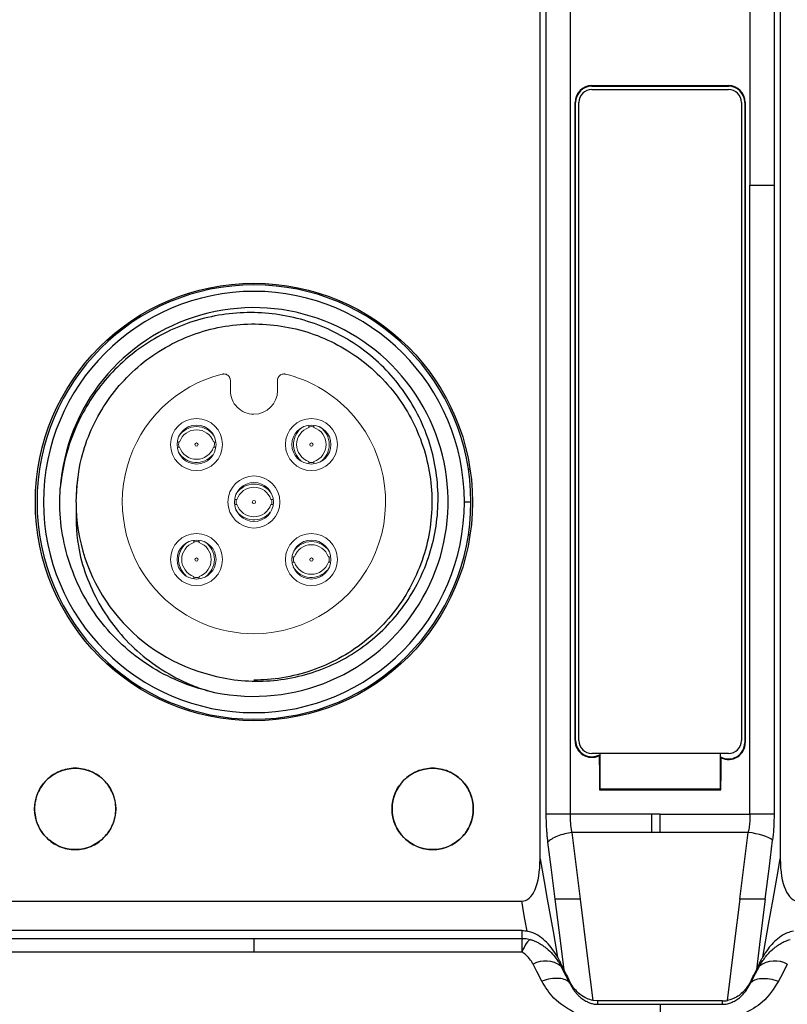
# Model space of a CAD drawing. Header units: millimetres. Extents: x 0 to 1380, y 0 to 297.
# Tile 33 of 60: x 631 to 654, y 131 to 162. Entities that reach past the tile are written whole.
import ezdxf

# ---------------------------------------------------------------- set-up
doc = ezdxf.new("R2010")
doc.units = ezdxf.units.MM
doc.header["$PDSIZE"] = -1
doc.layers.add('1', color=7, linetype='Continuous', true_color=0xffffff)
doc.dimstyles.new('ISO-25', dxfattribs={"dimtxt": 2.5, "dimasz": 2.5, "dimexe": 1.25, "dimexo": 0.625, "dimtad": 1, "dimtxsty": 'Standard', "dimcen": 2.5, "dimadec": 0, "dimazin": 0, "dimtfac": 1, "dimtmove": 0, "dimatfit": 3, "dimfxl": 1, "dimarcsym": 0})

# ---------------------------------------------------------------- blocks, each defined once
blk = doc.blocks.new('*D17')
at = {"color": 0, "lineweight": -2}
for p, q in [((772.599, 161.606), (772.599, 115.894)), ((614.799, 160.765), (614.799, 115.894)), ((768.519, 117.894), (618.879, 117.894))]:
    blk.add_line(p, q, dxfattribs=at)
at = {"color": 0}
for points in [[(618.879, 118.574), (618.879, 117.214), (614.799, 117.894)], [(768.519, 117.214), (768.519, 118.574), (772.599, 117.894)]]:
    blk.add_solid(points, dxfattribs=at)
at = {"layer": 'Defpoints', "color": 0}
for p in [(772.599, 161.606), (614.799, 160.765), (614.799, 117.894)]:
    blk.add_point(p, dxfattribs=at)
at = {"color": 0, "insert": (693.699, 121.46), "char_height": 3.5, "attachment_point": 5}
blk.add_mtext('157,8%%p2', dxfattribs=at)

msp = doc.modelspace()

# ---------------------------------------------------------------- linework, layer by layer
at = {"color": 7, "linetype": 'Continuous', "lineweight": 25}
for p, q in [((646.86, 156.325), (646.86, 168.958)), ((654.251, 168.958), (654.251, 156.325)), ((647.051, 156.588), (647.051, 162.642)), ((647.792, 156.588), (647.792, 162.642)), ((653.319, 162.642), (653.319, 156.588)), ((654.061, 162.642), (654.061, 156.588)), ((648.455, 159.65), (652.656, 159.65)), ((648.455, 159.65), (648.455, 159.633)), ((648.455, 159.633), (652.656, 159.633)), ((648.455, 159.533), (652.656, 159.533)), ((652.656, 159.633), (652.656, 159.65)), ((647.938, 139.518), (647.938, 159.133)), ((647.955, 159.133), (647.938, 159.133)), ((647.955, 139.518), (647.955, 159.133)), ((648.055, 139.518), (648.055, 159.133)), ((653.056, 159.133), (653.056, 139.518)), ((653.156, 159.133), (653.156, 139.451)), ((653.174, 159.133), (653.156, 159.133)), ((653.174, 159.133), (653.174, 139.451)), ((647.051, 137.252), (647.051, 156.588)), ((647.792, 137.739), (647.792, 156.588)), ((653.319, 137.739), (653.319, 156.588)), ((654.061, 156.588), (654.061, 137.252)), ((646.86, 135.881), (646.86, 156.325)), ((654.251, 156.325), (654.251, 135.881)), ((644.707, 147.85), (644.656, 147.85)), ((644.731, 146.85), (644.531, 146.85)), ((644.656, 145.85), (644.707, 145.85)), ((647.938, 139.518), (647.955, 139.518)), ((653.156, 139.451), (653.174, 139.451)), ((652.656, 139.118), (648.455, 139.118)), ((648.697, 139.118), (648.697, 139.081)), ((648.705, 138.018), (648.705, 139.118)), ((652.406, 139.118), (652.406, 138.018)), ((652.414, 139.014), (652.415, 139.118)), ((647.792, 137.252), (647.792, 137.739)), ((648.705, 138.018), (648.688, 138.001)), ((648.688, 138.001), (652.423, 138.001)), ((652.406, 138.018), (648.705, 138.018)), ((652.406, 138.018), (652.423, 138.001)), ((650.285, 137.252), (647.792, 137.252)), ((650.556, 137.25), (650.285, 137.25)), ((650.556, 137.25), (653.315, 137.25)), ((647.84, 136.715), (650.285, 136.693)), ((648.1, 134.642), (647.844, 136.692)), ((650.556, 136.691), (647.844, 136.691)), ((653.261, 136.691), (650.556, 136.691)), ((629.817, 134.58), (638.056, 134.58)), ((638.056, 134.58), (646.294, 134.58)), ((638.056, 133.675), (629.805, 133.675)), ((646.306, 133.675), (638.056, 133.675)), ((646.306, 133.435), (646.306, 133.675)), ((629.805, 133.435), (638.056, 133.435)), ((638.056, 133.435), (646.306, 133.435)), ((638.056, 133.011), (629.817, 133.011)), ((646.295, 133.011), (638.056, 133.011)), ((647.504, 132.582), (647.504, 132.662)), ((653.607, 132.582), (653.607, 132.662)), ((647.778, 132.086), (647.778, 132.103)), ((647.778, 132.057), (647.778, 132.086)), ((653.333, 132.086), (653.333, 132.103)), ((653.333, 132.057), (653.333, 132.086)), ((648.635, 131.511), (648.485, 131.525)), ((650.556, 131.511), (648.635, 131.511)), ((648.635, 131.408), (648.635, 131.511)), ((648.635, 131.408), (650.556, 131.408)), ((652.476, 131.511), (650.556, 131.511)), ((650.556, 131.408), (652.476, 131.408)), ((650.556, 131.408), (650.556, 131.049)), ((652.476, 131.408), (652.476, 131.511))]:
    msp.add_line(p, q, dxfattribs=at)
at = {"color": 7, "linetype": 'Continuous', "lineweight": 25, "flags": 128}
for points in [[(648.68, 139.052), (648.684, 138.463), (648.688, 138.001)], [(652.423, 138.001), (652.428, 138.552), (652.431, 138.985)], [(653.314, 137.252), (653.317, 137.525), (653.319, 137.739)], [(653.315, 137.25), (653.314, 137.251), (653.314, 137.252)], [(653.006, 134.642), (653.149, 135.789), (653.261, 136.691)], [(647.322, 134.642), (647.199, 135.624), (647.103, 136.396)], [(653.79, 134.642), (653.916, 135.656), (654.016, 136.453)], [(646.86, 135.881), (646.984, 135.187), (647.082, 134.642)], [(654.03, 134.642), (654.154, 135.336), (654.251, 135.881)], [(646.341, 134.319), (646.315, 134.465), (646.294, 134.58)], [(647.082, 134.642), (647.26, 133.645), (647.4, 132.862)], [(647.597, 132.467), (647.445, 133.685), (647.326, 134.642)], [(648.096, 134.642), (648.314, 132.897), (648.485, 131.525)], [(652.627, 131.525), (652.844, 133.271), (653.015, 134.642)], [(653.786, 134.642), (653.634, 133.424), (653.515, 132.467)], [(653.712, 132.862), (653.89, 133.859), (654.03, 134.642)], [(646.458, 133.66), (646.392, 134.029), (646.341, 134.319)], [(646.917, 132.118), (646.764, 132.412), (646.644, 132.643)], [(647.597, 132.467), (647.545, 132.576), (647.504, 132.662)], [(647.504, 132.582), (647.658, 132.288), (647.778, 132.057)], [(653.333, 132.057), (653.487, 132.351), (653.607, 132.582)], [(654.468, 132.643), (654.315, 132.348), (654.194, 132.117)]]:
    msp.add_lwpolyline(points, dxfattribs=at)
at = {"color": 7, "linetype": 'Continuous', "lineweight": 25}
for centre, radius in [((638.056, 146.85), 6.725), ((632.556, 137.415), 1.25), ((643.556, 137.415), 1.25)]:
    msp.add_circle(centre, radius, dxfattribs=at)
for centre, radius, start, end in [((648.455, 159.133), 0.517, 90, 180), ((648.455, 159.133), 0.5, 90, 180), ((648.455, 159.133), 0.4, 90, 180), ((652.656, 159.133), 0.517, 0, 90), ((652.656, 159.133), 0.5, 0, 90), ((652.656, 159.133), 0.4, 0, 90), ((638.056, 146.85), 6.675, 0, 180), ((638.056, 146.85), 6.475, 0, 180), ((638.056, 146.85), 5.975, 256.077, 175.923), ((638.056, 146.85), 6.675, 180, 0), ((638.056, 146.85), 6.475, 180, 0), ((638.056, 146.85), 5.475, 180, 252), ((648.455, 139.518), 0.517, 180, 295.693), ((648.455, 139.518), 0.5, 180, 298.8909), ((648.455, 139.518), 0.4, 180, 270), ((652.656, 139.451), 0.5, 241.0398, 0), ((652.656, 139.451), 0.517, 244.2419, 0), ((652.656, 139.518), 0.4, 270, 0), ((647.027, 131.941), 0.799, 53.3324, 118.6447), ((654.085, 131.941), 0.799, 61.3539, 126.669)]:
    msp.add_arc(centre, radius, start, end, dxfattribs=at)
for centre, major_axis, ratio, start_param, end_param in [((645.997, 136.565), (0.354, -1.981), 0.397618, 6.212204, 7.431361), ((655.115, 136.565), (-0.354, -1.981), 0.397618, 5.135008, 6.354167), ((648.544, 130.813), (-1.039, 1.884), 0.031286, 0.48255, 0.799575), ((652.567, 130.813), (1.039, 1.884), 0.031286, 5.48361, 5.800636)]:
    msp.add_ellipse(centre, major_axis=major_axis, ratio=ratio, start_param=start_param, end_param=end_param, dxfattribs=at)
for points, knots in [([(653.319, 156.588), (653.477, 156.588), (653.635, 156.588), (653.897, 156.588), (654.001, 156.588), (654.061, 156.588)], [0, 0, 0, 0, 0.5, 0.5, 1, 1, 1, 1]), ([(636.365, 141.643), (636.647, 141.545), (636.934, 141.472), (637.518, 141.371), (637.817, 141.345), (638.408, 141.34), (638.701, 141.361), (639.284, 141.451), (639.576, 141.52), (640.139, 141.702), (640.411, 141.814), (640.936, 142.083), (641.19, 142.24), (641.669, 142.59), (641.892, 142.782), (642.306, 143.201), (642.498, 143.428), (643.017, 144.153), (643.281, 144.681), (643.64, 145.818), (643.727, 146.399), (643.719, 147.292), (643.694, 147.588), (643.598, 148.169), (643.527, 148.455), (643.341, 149.018), (643.225, 149.293), (642.955, 149.817), (642.8, 150.067), (642.452, 150.546), (642.257, 150.774), (641.84, 151.191), (641.617, 151.382), (641.141, 151.731), (640.886, 151.889), (640.361, 152.161), (640.09, 152.276), (639.532, 152.464), (639.242, 152.538), (638.658, 152.639), (638.364, 152.667), (637.776, 152.678), (637.481, 152.662), (636.89, 152.584), (636.601, 152.522), (636.037, 152.358), (635.761, 152.254), (635.223, 152.003), (634.962, 151.857), (634.472, 151.532), (634.24, 151.351), (633.801, 150.954), (633.595, 150.737), (633.222, 150.279), (633.054, 150.038), (632.754, 149.531), (632.621, 149.262), (632.287, 148.44), (632.149, 147.868), (632.097, 147.274)], [0, 0, 0, 0, 0.03125, 0.03125, 0.0625, 0.0625, 0.09375, 0.09375, 0.125, 0.125, 0.15625, 0.15625, 0.1875, 0.1875, 0.21875, 0.21875, 0.25, 0.25, 0.3125, 0.3125, 0.375, 0.375, 0.40625, 0.40625, 0.4375, 0.4375, 0.46875, 0.46875, 0.5, 0.5, 0.53125, 0.53125, 0.5625, 0.5625, 0.59375, 0.59375, 0.625, 0.625, 0.65625, 0.65625, 0.6875, 0.6875, 0.71875, 0.71875, 0.75, 0.75, 0.78125, 0.78125, 0.8125, 0.8125, 0.84375, 0.84375, 0.875, 0.875, 0.90625, 0.90625, 0.9375, 0.9375, 1, 1, 1, 1]), ([(632.581, 146.85), (632.613, 147.303), (632.666, 148.065), (633.03, 149.078), (633.472, 149.891), (634.05, 150.617), (634.738, 151.238), (635.523, 151.731), (636.378, 152.089), (637.282, 152.295), (638.208, 152.349), (639.129, 152.244), (640.021, 151.989), (640.855, 151.584), (641.611, 151.048), (642.265, 150.39), (642.801, 149.634), (643.2, 148.797), (643.456, 147.906), (643.555, 146.984), (643.501, 146.058), (643.289, 145.156), (642.931, 144.3), (642.433, 143.519), (641.812, 142.83), (641.083, 142.257), (640.269, 141.812), (639.391, 141.515), (638.643, 141.388), (638.196, 141.378), (638.056, 141.375)], [0, 0, 0, 0, 0.0526304, 0.088444, 0.124258, 0.1600707, 0.1958839, 0.2316964, 0.2675082, 0.3033214, 0.339134, 0.374948, 0.4107606, 0.4465734, 0.4823851, 0.5181986, 0.5540112, 0.5898237, 0.6256362, 0.661449, 0.6972617, 0.733075, 0.7688883, 0.8047002, 0.8405124, 0.8763262, 0.9121389, 0.9479514, 0.9837634, 1, 1, 1, 1]), ([(636.619, 141.051), (636.278, 141.136), (635.945, 141.25), (635.31, 141.532), (635.008, 141.699), (634.433, 142.088), (634.158, 142.31), (633.659, 142.792), (633.431, 143.052), (633.021, 143.614), (632.839, 143.916), (632.534, 144.545), (632.409, 144.874), (632.218, 145.539), (632.151, 145.879), (632.078, 146.572), (632.071, 146.924), (632.097, 147.274)], [0, 0, 0, 0, 0.125, 0.125, 0.25, 0.25, 0.375, 0.375, 0.5, 0.5, 0.625, 0.625, 0.75, 0.75, 0.875, 0.875, 1, 1, 1, 1]), ([(632.581, 146.85), (632.581, 146.396), (632.58, 145.629), (632.875, 144.586), (633.265, 143.727), (633.796, 142.942), (634.453, 142.246), (635.224, 141.671), (635.961, 141.278), (636.441, 141.11), (636.618, 141.048)], [0, 0, 0, 0, 0.1778594, 0.3008752, 0.4239363, 0.5484419, 0.6729329, 0.7995251, 0.9261487, 1, 1, 1, 1]), ([(648.697, 139.081), (648.694, 139.075), (648.688, 139.065), (648.682, 139.056), (648.68, 139.052)], [0, 0, 0, 0, 0.559999, 1, 1, 1, 1]), ([(632.556, 136.165), (632.391, 136.165), (632.228, 136.198), (632.001, 136.292), (631.93, 136.33), (631.794, 136.421), (631.729, 136.474), (631.556, 136.647), (631.463, 136.786), (631.339, 137.087), (631.306, 137.251), (631.306, 137.577), (631.338, 137.741), (631.463, 138.044), (631.555, 138.182), (631.788, 138.415), (631.926, 138.507), (632.153, 138.601), (632.231, 138.625), (632.391, 138.657), (632.474, 138.665), (632.718, 138.665), (632.883, 138.632), (633.184, 138.508), (633.323, 138.415), (633.554, 138.185), (633.647, 138.046), (633.773, 137.744), (633.805, 137.581), (633.806, 137.251), (633.774, 137.089), (633.68, 136.862), (633.641, 136.79), (633.551, 136.654), (633.498, 136.59), (633.325, 136.416), (633.186, 136.323), (632.885, 136.198), (632.721, 136.165), (632.556, 136.165)], [0, 0, 0, 0, 0.0625, 0.0625, 0.09375, 0.09375, 0.125, 0.125, 0.1875, 0.1875, 0.25, 0.25, 0.3125, 0.3125, 0.375, 0.375, 0.4375, 0.4375, 0.46875, 0.46875, 0.5, 0.5, 0.5625, 0.5625, 0.625, 0.625, 0.6875, 0.6875, 0.75, 0.75, 0.8125, 0.8125, 0.84375, 0.84375, 0.875, 0.875, 0.9375, 0.9375, 1, 1, 1, 1]), ([(643.556, 136.165), (643.391, 136.165), (643.228, 136.198), (643.001, 136.292), (642.93, 136.33), (642.794, 136.421), (642.729, 136.474), (642.556, 136.647), (642.463, 136.786), (642.339, 137.087), (642.306, 137.251), (642.306, 137.577), (642.338, 137.741), (642.463, 138.044), (642.555, 138.182), (642.788, 138.415), (642.926, 138.507), (643.153, 138.601), (643.231, 138.625), (643.391, 138.657), (643.474, 138.665), (643.718, 138.665), (643.883, 138.632), (644.184, 138.508), (644.323, 138.415), (644.554, 138.185), (644.647, 138.046), (644.773, 137.744), (644.805, 137.581), (644.806, 137.251), (644.774, 137.089), (644.68, 136.862), (644.641, 136.79), (644.551, 136.654), (644.498, 136.59), (644.325, 136.416), (644.186, 136.323), (643.885, 136.198), (643.721, 136.165), (643.556, 136.165)], [0, 0, 0, 0, 0.0625, 0.0625, 0.09375, 0.09375, 0.125, 0.125, 0.1875, 0.1875, 0.25, 0.25, 0.3125, 0.3125, 0.375, 0.375, 0.4375, 0.4375, 0.46875, 0.46875, 0.5, 0.5, 0.5625, 0.5625, 0.625, 0.625, 0.6875, 0.6875, 0.75, 0.75, 0.8125, 0.8125, 0.84375, 0.84375, 0.875, 0.875, 0.9375, 0.9375, 1, 1, 1, 1]), ([(647.103, 136.396), (647.097, 136.442), (647.086, 136.534), (647.074, 136.675), (647.063, 136.817), (647.056, 136.961), (647.052, 137.106), (647.051, 137.203), (647.051, 137.252)], [0, 0, 0, 0, 0.1671, 0.3333889, 0.4993443, 0.6654461, 0.8321735, 1, 1, 1, 1]), ([(647.792, 137.252), (647.719, 137.252), (647.642, 137.252), (647.489, 137.252), (647.414, 137.252), (647.277, 137.252), (647.216, 137.252), (647.117, 137.252), (647.079, 137.252), (647.051, 137.252)], [0.0059229, 0.0059229, 0.0059229, 0.0059229, 0.25, 0.25, 0.5, 0.5, 0.75, 0.75, 0.9940771, 0.9940771, 0.9940771, 0.9940771]), ([(653.262, 136.693), (653.262, 136.693), (653.262, 136.693), (653.262, 136.693), (653.262, 136.693), (653.262, 136.693), (653.262, 136.693), (653.263, 136.693), (653.263, 136.693), (653.263, 136.694), (653.263, 136.694), (653.263, 136.694), (653.264, 136.694), (653.264, 136.695), (653.264, 136.695), (653.264, 136.696), (653.265, 136.696), (653.265, 136.697), (653.266, 136.698), (653.272, 136.713), (653.276, 136.728), (653.296, 136.802), (653.307, 136.864), (653.322, 136.99), (653.326, 137.055), (653.325, 137.153), (653.324, 137.186), (653.319, 137.228), (653.318, 137.236), (653.316, 137.246), (653.316, 137.249), (653.315, 137.25)], [0, 0, 0, 0, 0.00017, 0.00017, 0.000467, 0.000467, 0.001001, 0.001001, 0.001524, 0.001524, 0.002718, 0.002718, 0.003946, 0.003946, 0.005751, 0.005751, 0.008482, 0.008482, 0.012945, 0.012945, 0.09598, 0.09598, 0.429908, 0.429908, 0.770954, 0.770954, 0.945109, 0.945109, 0.988642, 0.988642, 1, 1, 1, 1]), ([(654.061, 137.252), (654.032, 137.252), (653.993, 137.252), (653.893, 137.252), (653.832, 137.252), (653.696, 137.252), (653.62, 137.252), (653.467, 137.252), (653.389, 137.252), (653.314, 137.252), (653.314, 137.252), (653.314, 137.252)], [0.1250638, 0.1250638, 0.1250638, 0.1250638, 0.3437581, 0.3437581, 0.5624525, 0.5624525, 0.7811468, 0.7811468, 0.9998411, 0.9998411, 1, 1, 1, 1]), ([(654.061, 137.252), (654.058, 137.1), (654.054, 136.829), (654.027, 136.568), (654.016, 136.453)], [0, 0, 0, 0, 0.560686, 1, 1, 1, 1]), ([(647.844, 136.693), (647.77, 136.683), (647.693, 136.668), (647.54, 136.629), (647.465, 136.605), (647.328, 136.55), (647.267, 136.52), (647.168, 136.458), (647.13, 136.426), (647.103, 136.396)], [0, 0, 0, 0, 0.2440052, 0.2440052, 0.4940052, 0.4940052, 0.7440052, 0.7440052, 0.9940052, 0.9940052, 0.9940052, 0.9940052]), ([(648.1, 134.642), (647.931, 134.642), (647.766, 134.642), (647.492, 134.642), (647.385, 134.642), (647.322, 134.642)], [0, 0, 0, 0, 0.5, 0.5, 1, 1, 1, 1]), ([(653.79, 134.642), (653.726, 134.642), (653.615, 134.642), (653.341, 134.642), (653.176, 134.642), (653.006, 134.642)], [0, 0, 0, 0, 0.5, 0.5, 1, 1, 1, 1]), ([(646.306, 133.675), (646.335, 133.674), (646.386, 133.673), (646.436, 133.664), (646.458, 133.66)], [0, 0, 0, 0, 0.559946, 1, 1, 1, 1]), ([(647.4, 132.862), (647.301, 133.018), (647.16, 133.239), (646.861, 133.49), (646.655, 133.611), (646.51, 133.647), (646.458, 133.66)], [0, 0, 0, 0, 0.505106, 0.718273, 0.899416, 1, 1, 1, 1]), ([(654.653, 133.66), (654.588, 133.643), (654.424, 133.599), (654.138, 133.414), (653.889, 133.152), (653.764, 132.947), (653.712, 132.862)], [0, 0, 0, 0, 0.126765, 0.323222, 0.719613, 1, 1, 1, 1]), ([(638.056, 133.435), (638.056, 133.414), (638.056, 133.365), (638.056, 133.219), (638.056, 133.123), (638.056, 133.011)], [0, 0, 0, 0, 0.5, 0.5, 1, 1, 1, 1]), ([(646.306, 133.435), (646.306, 133.434), (646.306, 133.432), (646.306, 133.429), (646.305, 133.424), (646.305, 133.418), (646.305, 133.405), (646.304, 133.394), (646.303, 133.358), (646.302, 133.328), (646.3, 133.255), (646.299, 133.213), (646.297, 133.119), (646.296, 133.067), (646.295, 133.011)], [0, 0, 0, 0, 0.03125, 0.03125, 0.0625, 0.125, 0.125, 0.25, 0.25, 0.5, 0.5, 0.75, 0.75, 1, 1, 1, 1]), ([(646.556, 133.401), (646.523, 133.388), (646.482, 133.347), (646.391, 133.211), (646.341, 133.117), (646.295, 133.011)], [0, 0, 0, 0, 0.5, 0.5, 1, 1, 1, 1]), ([(646.306, 133.435), (646.333, 133.434), (646.389, 133.433), (646.473, 133.421), (646.528, 133.407), (646.557, 133.4)], [0, 0, 0, 0, 0.321587, 0.656686, 1, 1, 1, 1]), ([(646.557, 133.4), (646.589, 133.391), (646.655, 133.371), (646.75, 133.33), (646.845, 133.28), (646.937, 133.222), (647.027, 133.155), (647.147, 133.054), (647.278, 132.916), (647.407, 132.747), (647.473, 132.635), (647.504, 132.582)], [0, 0, 0, 0, 0.077756, 0.157847, 0.240021, 0.32425, 0.410652, 0.499447, 0.689826, 0.855598, 1, 1, 1, 1]), ([(653.607, 132.582), (653.63, 132.621), (653.678, 132.703), (653.764, 132.825), (653.87, 132.955), (653.992, 133.079), (654.127, 133.19), (654.265, 133.28), (654.407, 133.353), (654.506, 133.385), (654.555, 133.4)], [0, 0, 0, 0, 0.106316, 0.224325, 0.355054, 0.500236, 0.632465, 0.759639, 0.882244, 1, 1, 1, 1]), ([(646.644, 132.643), (646.635, 132.659), (646.627, 132.674), (646.586, 132.744), (646.55, 132.796), (646.464, 132.895), (646.415, 132.943), (646.336, 132.993), (646.317, 133.004), (646.295, 133.011)], [0, 0, 0, 0, 0.1087644, 0.1087644, 0.4862033, 0.4862033, 0.879171, 0.879171, 0.9999758, 0.9999758, 0.9999758, 0.9999758]), ([(647.504, 132.662), (647.485, 132.701), (647.451, 132.77), (647.416, 132.834), (647.4, 132.862)], [0, 0, 0, 0, 0.55997, 1, 1, 1, 1]), ([(653.607, 132.662), (653.59, 132.625), (653.559, 132.56), (653.528, 132.495), (653.515, 132.467)], [0, 0, 0, 0, 0.5599922, 1, 1, 1, 1]), ([(653.607, 132.662), (653.627, 132.701), (653.661, 132.77), (653.696, 132.834), (653.712, 132.862)], [0, 0, 0, 0, 0.559985, 1, 1, 1, 1]), ([(647.778, 132.057), (647.748, 132.096), (647.704, 132.131), (647.59, 132.182), (647.52, 132.198), (647.362, 132.209), (647.275, 132.204), (647.096, 132.174), (647.004, 132.149), (646.917, 132.118)], [0, 0, 0, 0, 0.25, 0.25, 0.5, 0.5, 0.75, 0.75, 1, 1, 1, 1]), ([(647.989, 131.113), (647.732, 131.26), (647.272, 131.524), (647.026, 131.936), (646.917, 132.118)], [0, 0, 0, 0, 0.5592101, 1, 1, 1, 1]), ([(648.485, 131.525), (648.422, 131.543), (648.268, 131.584), (648.023, 131.752), (647.868, 131.936), (647.791, 132.078), (647.778, 132.103)], [0, 0, 0, 0, 0.184176, 0.447353, 0.905196, 1, 1, 1, 1]), ([(647.778, 132.057), (647.792, 132.028), (647.819, 131.972), (647.869, 131.888), (647.926, 131.807), (647.991, 131.729), (648.072, 131.647), (648.174, 131.565), (648.289, 131.494), (648.407, 131.444), (648.519, 131.414), (648.598, 131.41), (648.635, 131.408)], [0, 0, 0, 0, 0.104139, 0.205833, 0.305289, 0.402753, 0.498448, 0.623306, 0.74822, 0.838764, 0.922164, 1, 1, 1, 1]), ([(652.476, 131.408), (652.493, 131.408), (652.531, 131.409), (652.592, 131.417), (652.66, 131.432), (652.733, 131.456), (652.83, 131.499), (652.938, 131.564), (653.058, 131.662), (653.166, 131.78), (653.262, 131.915), (653.309, 132.009), (653.333, 132.057)], [0, 0, 0, 0, 0.035613, 0.078217, 0.12808, 0.185486, 0.250748, 0.374502, 0.500409, 0.664276, 0.830874, 1, 1, 1, 1]), ([(653.333, 132.103), (653.292, 132.033), (653.195, 131.866), (653.001, 131.683), (652.788, 131.565), (652.672, 131.536), (652.627, 131.525)], [0, 0, 0, 0, 0.278049, 0.663323, 0.870328, 1, 1, 1, 1]), ([(654.194, 132.117), (654.05, 131.886), (653.794, 131.475), (653.327, 131.223), (653.122, 131.113)], [0, 0, 0, 0, 0.560644, 1, 1, 1, 1]), ([(653.333, 132.057), (653.398, 132.14), (653.517, 132.192), (653.823, 132.214), (654.008, 132.183), (654.194, 132.117)], [0, 0, 0, 0, 0.5, 0.5, 1, 1, 1, 1])]:
    msp.add_open_spline(points, degree=3, knots=knots, dxfattribs=at)
for points in [[(652.431, 138.985), (652.425, 138.995), (652.42, 139.004), (652.414, 139.014)], [(647.84, 136.715), (647.809, 136.887), (647.792, 137.069), (647.792, 137.252)], [(650.285, 137.251), (650.285, 137.062), (650.285, 136.874), (650.285, 136.693)], [(650.556, 136.691), (650.556, 136.872), (650.556, 137.061), (650.556, 137.25)], [(647.844, 136.693), (647.843, 136.701), (647.841, 136.708), (647.84, 136.715)], [(654.016, 136.453), (653.899, 136.556), (653.585, 136.655), (653.261, 136.691)], [(652.476, 131.511), (652.527, 131.511), (652.577, 131.516), (652.627, 131.525)]]:
    msp.add_open_spline(points, degree=3, dxfattribs=at)
at = {"layer": '1', "color": 155, "linetype": 'Continuous', "lineweight": 18}
for p, q in [((637.331, 150.275), (637.331, 150.587)), ((638.781, 150.587), (638.781, 150.275))]:
    msp.add_line(p, q, dxfattribs=at)
at = {"layer": '1', "color": 155, "linetype": 'Continuous', "lineweight": 13}
for centre, radius, start, end in [((638.056, 146.85), 4.05, 103.9053, 225.0039), ((638.056, 146.85), 4.05, 44.9987, 76.0947), ((638.056, 150.275), 0.725, 180, 225), ((638.056, 150.275), 0.725, 270, 0), ((638.056, 150.275), 0.725, 225, 270), ((638.056, 146.85), 4.05, 270, 44.9987), ((638.056, 146.85), 4.05, 225.0039, 270)]:
    msp.add_arc(centre, radius, start, end, dxfattribs=at)
at = {"layer": '1', "color": 155, "linetype": 'Continuous', "lineweight": 18}
for centre, radius, start, end in [((638.056, 146.85), 4.05, 103.9019, 225), ((638.056, 146.85), 4.05, 45, 76.0981), ((638.056, 150.275), 0.725, 180, 225), ((638.056, 150.275), 0.725, 270, 0), ((638.056, 150.275), 0.725, 225, 270), ((638.056, 146.85), 4.05, 270, 45), ((636.289, 148.617), 0.8, 90, 270), ((636.289, 148.617), 0.8, 270, 90), ((639.824, 148.617), 0.8, 90, 270), ((639.824, 148.617), 0.8, 270, 90), ((636.289, 148.617), 0.6, 90, 270), ((636.289, 148.617), 0.6, 270, 90), ((639.824, 148.617), 0.6, 90, 270), ((639.824, 148.617), 0.55, 90, 98.2981), ((639.824, 148.617), 0.6, 270, 90), ((639.824, 148.617), 0.55, 81.7022, 90), ((636.289, 148.617), 0.55, 171.7022, 180), ((636.289, 148.617), 0.05, 0, 180), ((636.289, 148.617), 0.55, 0, 8.2981), ((639.824, 148.617), 0.05, 90, 270), ((639.824, 148.617), 0.05, 270, 90), ((636.289, 148.617), 0.55, 180, 188.2981), ((636.289, 148.617), 0.05, 180, 0), ((636.289, 148.617), 0.55, 350.7142, 0), ((639.824, 148.617), 0.55, 260.7142, 270), ((639.824, 148.617), 0.55, 270, 278.2981), ((638.056, 146.85), 0.8, 90, 270), ((638.056, 146.85), 0.6, 90, 270), ((638.056, 146.85), 0.8, 270, 90), ((638.056, 146.85), 0.6, 270, 90), ((638.056, 146.85), 0.55, 171.7022, 180), ((638.056, 146.85), 0.55, 180, 188.2981), ((638.056, 146.85), 0.05, 0, 180), ((638.056, 146.85), 0.05, 180, 0), ((638.056, 146.85), 0.55, 350.7142, 0), ((638.056, 146.85), 0.55, 0, 8.2981), ((636.289, 145.082), 0.8, 90, 270), ((636.289, 145.082), 0.6, 90, 270), ((636.289, 145.082), 0.55, 90, 98.2981), ((636.289, 145.082), 0.8, 270, 90), ((636.289, 145.082), 0.6, 270, 90), ((636.289, 145.082), 0.55, 81.7022, 90), ((639.824, 145.082), 0.8, 90, 270), ((639.824, 145.082), 0.6, 90, 270), ((639.824, 145.082), 0.8, 270, 90), ((639.824, 145.082), 0.6, 270, 90), ((636.289, 145.082), 0.05, 90, 270), ((636.289, 145.082), 0.05, 270, 90), ((639.824, 145.082), 0.55, 171.7022, 180), ((639.824, 145.082), 0.55, 180, 188.2981), ((639.824, 145.082), 0.05, 0, 180), ((639.824, 145.082), 0.05, 180, 0), ((639.824, 145.082), 0.55, 350.7142, 0), ((639.824, 145.082), 0.55, 0, 8.2981), ((636.289, 145.082), 0.55, 260.7142, 270), ((636.289, 145.082), 0.55, 270, 278.2981), ((638.056, 146.85), 4.05, 225, 270)]:
    msp.add_arc(centre, radius, start, end, dxfattribs=at)
for centre, major_axis, start_param, end_param in [((636.289, 148.518), (-0.65, 0), 3.728186, 5.696677), ((636.289, 148.521), (0.55, 0), 0.323805, 2.817791), ((639.924, 148.617), (0, -0.65), 3.718815, 5.587667), ((639.92, 148.617), (0, 0.55), 0.323805, 2.817791), ((639.728, 148.617), (0, -0.55), 0.323805, 2.817791), ((639.725, 148.617), (0, 0.65), 3.733298, 5.691564), ((636.289, 148.717), (0.65, 0), 3.68283, 5.594077), ((636.289, 148.713), (-0.55, 0), 0.323805, 2.817791), ((638.056, 146.75), (-0.65, 0), 3.724333, 5.70049), ((638.056, 146.753), (0.55, 0), 0.323805, 2.817791), ((638.056, 146.949), (0.65, 0), 3.68283, 5.594077), ((638.056, 146.946), (-0.55, 0), 0.323805, 2.817791), ((636.388, 145.082), (0, -0.65), 3.718815, 5.587667), ((636.385, 145.082), (0, 0.55), 0.323805, 2.817791), ((636.192, 145.082), (0, -0.55), 0.323805, 2.817791), ((636.189, 145.082), (0, 0.65), 3.736705, 5.688196), ((639.824, 144.982), (-0.65, 0), 3.730255, 5.694606), ((639.824, 144.986), (0.55, 0), 0.323805, 2.817791), ((639.824, 145.178), (-0.55, 0), 0.323805, 2.817791), ((639.824, 145.181), (0.65, 0), 3.68283, 5.594077)]:
    msp.add_ellipse(centre, major_axis=major_axis, ratio=0.999406, start_param=start_param, end_param=end_param, dxfattribs=at)
for points in [[(637.131, 150.787), (637.126, 150.787), (637.115, 150.786), (637.099, 150.784), (637.088, 150.782), (637.083, 150.781)], [(639.029, 150.781), (639.024, 150.782), (639.013, 150.784), (638.997, 150.786), (638.987, 150.787), (638.981, 150.787)], [(637.317, 150.661), (637.32, 150.653), (637.325, 150.637), (637.33, 150.612), (637.331, 150.595), (637.331, 150.587)], [(638.781, 150.587), (638.781, 150.595), (638.782, 150.612), (638.787, 150.637), (638.792, 150.653), (638.795, 150.661)]]:
    msp.add_open_spline(points, degree=3, dxfattribs=at)
for points, knots in [([(637.317, 150.661), (637.308, 150.683), (637.296, 150.702), (637.275, 150.726), (637.267, 150.734), (637.252, 150.747), (637.236, 150.758), (637.219, 150.767), (637.202, 150.774), (637.193, 150.777), (637.167, 150.785), (637.149, 150.787), (637.131, 150.787)], [0, 0, 0, 0, 0.25, 0.25, 0.375, 0.375, 0.5, 0.625, 0.625, 0.75, 0.75, 1, 1, 1, 1]), ([(638.981, 150.787), (638.964, 150.787), (638.946, 150.785), (638.911, 150.775), (638.894, 150.768), (638.869, 150.753), (638.861, 150.747), (638.845, 150.734), (638.838, 150.727), (638.824, 150.711), (638.817, 150.702), (638.805, 150.682), (638.8, 150.672), (638.795, 150.661)], [0, 0, 0, 0, 0.25, 0.25, 0.5, 0.5, 0.625, 0.625, 0.75, 0.75, 0.875, 0.875, 1, 1, 1, 1]), ([(639.747, 149.204), (639.747, 149.2), (639.747, 149.177), (639.746, 149.155), (639.745, 149.139)], [0, 0, 0, 0, 0.214862, 1, 1, 1, 1]), ([(639.903, 149.139), (639.902, 149.155), (639.902, 149.176), (639.901, 149.198), (639.901, 149.202)], [0, 0, 0, 0, 0.816156, 1, 1, 1, 1]), ([(635.767, 148.696), (635.75, 148.696), (635.729, 148.695), (635.707, 148.694), (635.702, 148.694)], [0, 0, 0, 0, 0.795639, 1, 1, 1, 1]), ([(636.872, 148.694), (636.868, 148.694), (636.847, 148.695), (636.827, 148.696), (636.81, 148.696)], [0, 0, 0, 0, 0.170749, 1, 1, 1, 1]), ([(635.705, 148.541), (635.709, 148.541), (635.73, 148.54), (635.75, 148.539), (635.767, 148.539)], [0, 0, 0, 0, 0.170749, 1, 1, 1, 1]), ([(636.81, 148.539), (636.827, 148.539), (636.848, 148.54), (636.87, 148.541), (636.875, 148.541)], [0, 0, 0, 0, 0.795639, 1, 1, 1, 1]), ([(639.745, 148.096), (639.746, 148.079), (639.746, 148.058), (639.747, 148.037), (639.747, 148.033)], [0, 0, 0, 0, 0.816156, 1, 1, 1, 1]), ([(639.901, 148.03), (639.901, 148.035), (639.902, 148.058), (639.902, 148.079), (639.903, 148.096)], [0, 0, 0, 0, 0.214862, 1, 1, 1, 1]), ([(632.631, 147.585), (632.622, 147.519), (632.614, 147.453), (632.59, 147.21), (632.581, 147.031), (632.581, 146.813), (632.582, 146.775), (632.582, 146.736)], [0, 0, 0, 0, 0.234533, 0.234533, 0.865846, 0.865846, 1, 1, 1, 1]), ([(637.535, 146.928), (637.518, 146.928), (637.497, 146.927), (637.475, 146.926), (637.47, 146.926)], [0, 0, 0, 0, 0.795639, 1, 1, 1, 1]), ([(638.64, 146.926), (638.636, 146.926), (638.615, 146.927), (638.594, 146.928), (638.578, 146.928)], [0, 0, 0, 0, 0.170749, 1, 1, 1, 1]), ([(637.473, 146.773), (637.476, 146.773), (637.498, 146.772), (637.518, 146.771), (637.535, 146.771)], [0, 0, 0, 0, 0.170749, 1, 1, 1, 1]), ([(638.578, 146.771), (638.594, 146.771), (638.616, 146.772), (638.638, 146.773), (638.642, 146.773)], [0, 0, 0, 0, 0.795639, 1, 1, 1, 1]), ([(636.212, 145.669), (636.212, 145.664), (636.211, 145.642), (636.21, 145.62), (636.21, 145.603)], [0, 0, 0, 0, 0.214862, 1, 1, 1, 1]), ([(636.367, 145.603), (636.367, 145.62), (636.366, 145.641), (636.365, 145.662), (636.365, 145.666)], [0, 0, 0, 0, 0.816156, 1, 1, 1, 1]), ([(639.303, 145.161), (639.286, 145.16), (639.265, 145.159), (639.242, 145.159), (639.238, 145.158)], [0, 0, 0, 0, 0.795639, 1, 1, 1, 1]), ([(639.241, 145.005), (639.244, 145.005), (639.265, 145.004), (639.286, 145.004), (639.303, 145.003)], [0, 0, 0, 0, 0.170749, 1, 1, 1, 1]), ([(640.407, 145.159), (640.404, 145.159), (640.383, 145.159), (640.362, 145.16), (640.345, 145.161)], [0, 0, 0, 0, 0.170749, 1, 1, 1, 1]), ([(640.345, 145.003), (640.362, 145.004), (640.384, 145.004), (640.406, 145.005), (640.41, 145.005)], [0, 0, 0, 0, 0.795639, 1, 1, 1, 1]), ([(636.21, 144.56), (636.21, 144.544), (636.211, 144.523), (636.212, 144.501), (636.212, 144.497)], [0, 0, 0, 0, 0.816156, 1, 1, 1, 1]), ([(636.365, 144.495), (636.365, 144.5), (636.366, 144.522), (636.367, 144.544), (636.367, 144.56)], [0, 0, 0, 0, 0.214862, 1, 1, 1, 1])]:
    msp.add_open_spline(points, degree=3, knots=knots, dxfattribs=at)

# ---------------------------------------------------------------- dimensions: what is measured, and where the dimension line sits
dim = msp.add_linear_dim(base=(614.799, 117.894), p1=(772.599, 161.606), p2=(614.799, 160.765), dimstyle='ISO-25', override={"dimtxt": 3.5, "dimasz": 4.08, "dimexe": 2, "dimexo": 0, "dimgap": 1.524, "dimtih": 1, "dimtoh": 1, "dimdec": 1, "dimzin": 0, "dimtxsty": 'Standard', "dimadec": 2, "dimtol": 1, "dimtp": 2, "dimtm": 2, "dimtdec": 0, "dimtzin": 0})
dim.commit()
dim.dimension.update_dxf_attribs({"geometry": '*D17', "text_midpoint": (693.699, 121.46)})

doc.saveas('drawing.dxf')
